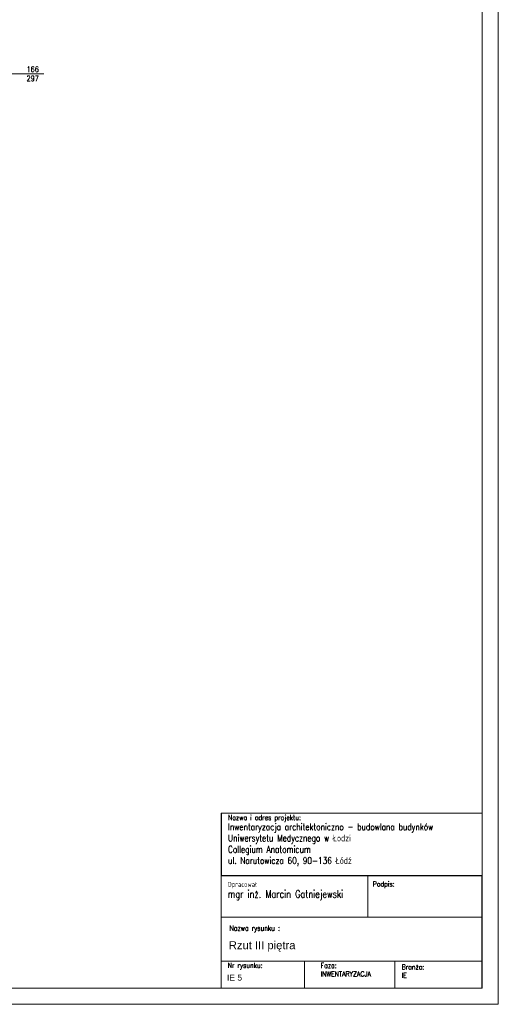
# Model space of a CAD drawing. Header units: millimetres. Extents: x 7052 to 69970, y -1719 to 15326.
# Tile 109 of 160: x 57209 to 58699, y -1719 to 1343. Entities that reach past the tile are written whole.
import ezdxf

# ---------------------------------------------------------------- set-up
doc = ezdxf.new("R2010")
doc.units = ezdxf.units.MM
for name, color, linetype, lineweight in [('m_cienka', 7, 'Continuous', 5), ('m_tabela', 7, 'Continuous', 20), ('m_tekst', 7, 'Continuous', 13)]:
    doc.layers.add(name, color=color, linetype=linetype, lineweight=lineweight)
doc.styles.add('opis', font='simplex.shx', dxfattribs={"width": 0.8})
doc.styles.add('PIOTR', font='arial.ttf', dxfattribs={"height": 10})
doc.styles.get("Standard").update_dxf_attribs({"font": 'arial.ttf'})
doc.styles.add('styl1', font='simplex.shx', dxfattribs={"width": 0.75})

msp = doc.modelspace()

# ---------------------------------------------------------------- linework, layer by layer
at = {"layer": 'm_cienka', "color": 0, "ltscale": 3}
msp.add_line((57144.4, 1174.3), (57284.4, 1174.3), dxfattribs=at)
at = {"layer": 'm_tabela', "color": 0}
for p, q in [((58698.7, -1719.2), (58698.7, 4220.8)), ((58648.7, -1669.2), (58648.7, 4170.8)), ((57836.7, -1124.8), (57836.7, -1319.1)), ((58648.7, -1319.1), (58648.7, -1114.8)), ((57835.6, -1320.1), (57835.6, -1448.7)), ((57835.6, -1320.1), (57835.6, -1448.7)), ((58292.4, -1320.1), (57835.6, -1320.1)), ((57836.7, -1319.1), (58648.7, -1319.1)), ((58292.4, -1448.7), (58292.4, -1320.1)), ((58292.4, -1320.1), (58292.4, -1448.7)), ((58647.7, -1320.1), (58292.4, -1320.1)), ((58647.7, -1448.7), (58647.7, -1320.1)), ((58647.7, -1448.7), (58647.7, -1320.1)), ((57835.6, -1448.7), (58647.7, -1448.7)), ((57835.6, -1585.2), (57835.6, -1448.7)), ((57835.6, -1448.7), (58292.4, -1448.7)), ((58292.4, -1448.7), (57835.6, -1448.7)), ((57835.6, -1448.7), (58292.4, -1448.7)), ((58292.4, -1448.7), (58647.7, -1448.7)), ((58647.7, -1448.7), (58292.4, -1448.7)), ((58292.4, -1448.7), (58647.7, -1448.7)), ((58647.7, -1448.7), (58647.7, -1585.2)), ((58647.7, -1585.2), (57835.6, -1585.2)), ((57835.6, -1585.2), (58095.9, -1585.2)), ((57835.6, -1669.2), (57835.6, -1585.2)), ((58095.9, -1585.2), (58095.9, -1669.2)), ((58095.9, -1585.2), (58377, -1585.2)), ((58095.9, -1669.2), (58095.9, -1585.2)), ((58377, -1585.2), (58377, -1669.2)), ((58377, -1585.2), (58647.7, -1585.2)), ((58377, -1669.2), (58377, -1585.2)), ((58647.7, -1585.2), (58647.7, -1669.2)), ((50338.7, -1669.2), (58648.7, -1669.2)), ((58095.9, -1669.2), (57835.6, -1669.2)), ((58377, -1669.2), (58095.9, -1669.2)), ((58647.7, -1669.2), (58377, -1669.2)), ((50288.7, -1719.2), (58698.7, -1719.2))]:
    msp.add_line(p, q, dxfattribs=at)
at = {"layer": 'm_tabela', "color": 0, "lineweight": 20}
for p, q in [((57835.6, -1669.2), (57835.6, -1124.8)), ((57835.6, -1124.8), (58648.7, -1124.8)), ((58292.4, -1320.1), (58292.4, -1448.7)), ((57835.6, -1448.7), (58648.7, -1448.7)), ((57835.6, -1448.7), (58647.7, -1448.7)), ((57835.6, -1585.2), (58648.7, -1585.2)), ((58095.9, -1585.2), (58095.9, -1669.2)), ((58377, -1585.2), (58377, -1669.2)), ((58648.7, -1669.2), (57835.6, -1669.2))]:
    msp.add_line(p, q, dxfattribs=at)

# ---------------------------------------------------------------- texts
at = {"layer": 'm_tabela', "color": 0, "lineweight": 5, "style": 'PIOTR'}
msp.add_text('Rzut III piętra', height=25, dxfattribs=at).set_placement((57859.7, -1547.9))
at = {"layer": 'm_tabela', "color": 0, "lineweight": 5}
msp.add_text('IE 5', height=18.9, dxfattribs=at).set_placement((57854.1, -1645.5))
at = {"layer": 'm_tabela', "color": 0, "char_height": 26.25, "attachment_point": 1, "style": 'opis'}
for s, insert, width in [('{\\H0.6x;Nazwa i adres projektu:} \\P{\\H0.8x;Inwentaryzacja architektoniczno - budowlana budynków Uniwersytetu Medycznego w Łodzi\\PCollegium Anatomicum\\Pul. Narutowicza 60, 90-136 Łódź}', (57857.5, -1130.5), 714.215), ('{\\H0.6x;Opracował}\\P{\\H0.88x;mgr inż. Marcin Gatniejewski}', (57856.4, -1338.4), 476.912), ('{\\H0.6x;Podpis:}', (58308.1, -1337.3), 91.802), ('{\\H0.6x;Nazwa rysunku :}', (57862.1, -1474.5), 802.267), ('{\\H0.6x;Nr rysunku:}', (57856.4, -1590.5), 247.999), ('{\\H0.6x;Faza:\\PINWENTARYZACJA} ', (58145.8, -1590.7), 242.188), ('{\\H0.6x;Branża:\\PIE} ', (58397.8, -1595.2), 247.999)]:
    msp.add_mtext(s, dxfattribs=dict(at, insert=insert, width=width))
at = {"layer": 'm_tekst', "color": 0, "ltscale": 3, "insert": (57249.4, 1174.3), "char_height": 17, "attachment_point": 5, "style": 'styl1'}
msp.add_mtext_dynamic_manual_height_columns('166\\P297', width=67.252, gutter_width=350, heights=[0], dxfattribs=at)

doc.saveas('drawing.dxf')
